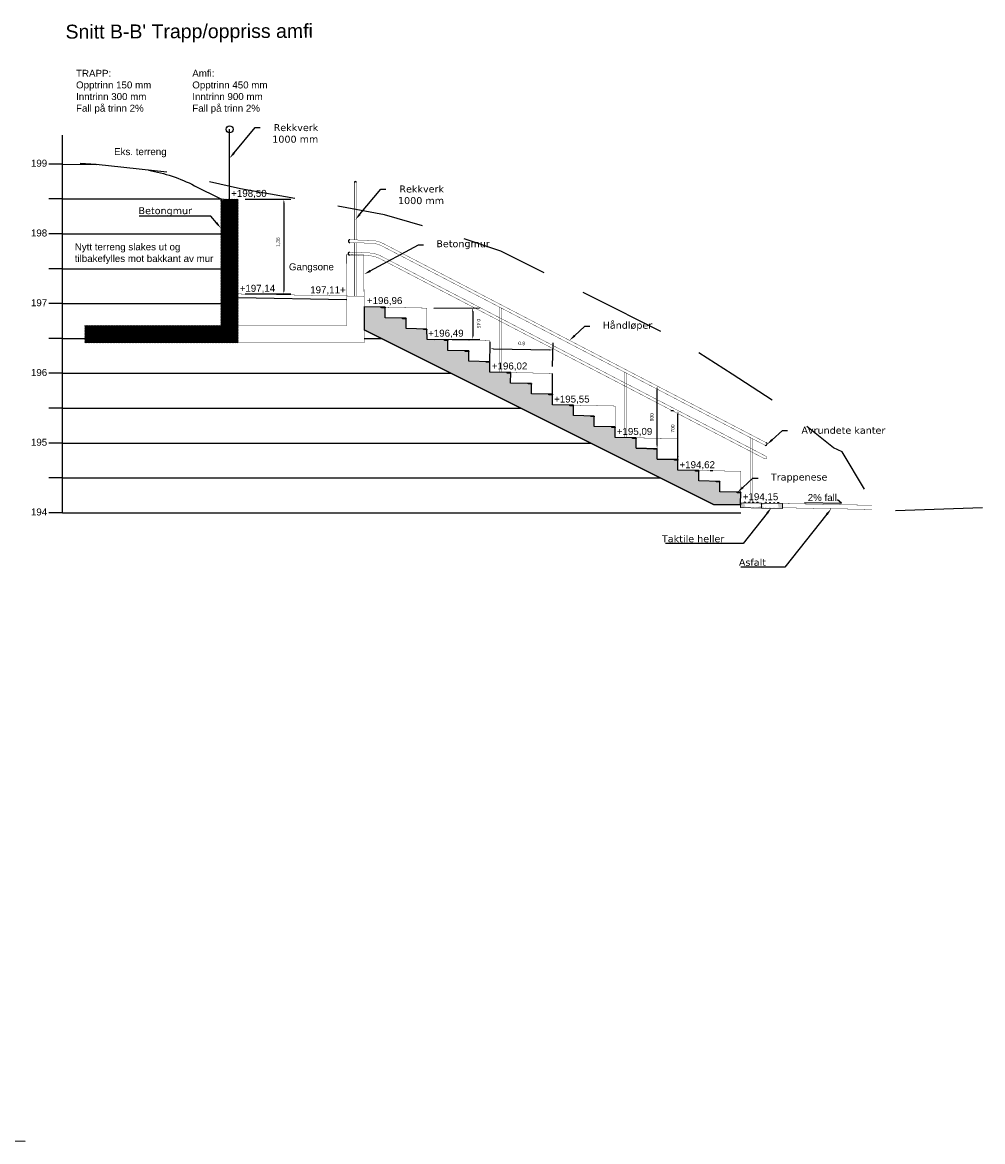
# Model space of a CAD drawing. Header units: metres. Extents: x 0.9 to 28.1, y 0.9 to 17.2.
# Tile 3 of 3: x 14.4 to 28.1, y 1.2 to 17.2. Entities that reach past the tile are written whole.
import ezdxf
from ezdxf import colors
from ezdxf.entities.mleader import LeaderData, LeaderLine
from ezdxf.math import Vec2, Vec3

# ---------------------------------------------------------------- set-up
doc = ezdxf.new("R2010")
doc.units = ezdxf.units.M
doc.header["$PDSIZE"] = 1
doc.linetypes.add('DASHED2', pattern=[0.375, 0.25, -0.125])
doc.linetypes.add('Hidden', pattern=[0.002, 0.001, -0.001])
for name, color, linetype, lineweight in [('25--H_B_FLOORS', 190, 'Hidden', 18), ('_LA KON-Trapp', 7, 'Continuous', 9), ('A-L_snitt_grå', 8, 'Continuous', 9), ('LA TEK', 7, 'Continuous', 9)]:
    doc.layers.add(name, color=color, linetype=linetype, lineweight=lineweight)
for name, color, linetype in [('A-L-rekkverk', 2, 'FENCELINE1'), ('A-L_mur_hatch', 252, 'Continuous'), ('A-L_snitt', 4, 'Continuous'), ('A-L_tekst høyder', 4, 'Continuous'), ('LA_hatch', 253, 'Continuous')]:
    doc.layers.add(name, color=color, linetype=linetype)
doc.styles.add('Arealtekst', font='arial.ttf')
doc.styles.add('Verdana', font='verdana.ttf')
doc.linetypes.add('FENCELINE1', pattern='A,6.35,-2.54,[133,ltypeshp.shx,S=2.54,R=0,X=-2.54,Y=0],-2.54,25.4', length=36.83)
doc.dimstyles.new('ISO-25', dxfattribs={"dimtxt": 2.5, "dimasz": 2.5, "dimexe": 1.25, "dimexo": 0.625, "dimtad": 1, "dimtxsty": 'Standard', "dimcen": 2.5, "dimadec": 0, "dimazin": 0, "dimtfac": 1, "dimtmove": 0, "dimatfit": 3, "dimfxl": 1, "dimarcsym": 0})

# ---------------------------------------------------------------- blocks, each defined once
blk = doc.blocks.new('*D29')
at = {"layer": 'A-L_snitt', "color": 0, "lineweight": -2, "transparency": 16777216}
for p, q in [((17.558, 14.707), (18.211, 14.707)), ((18.111, 14.657), (18.111, 13.4)), ((17.558, 13.35), (18.211, 13.35))]:
    blk.add_line(p, q, dxfattribs=at)
at = {"layer": 'A-L_snitt', "color": 0, "transparency": 16777216}
for points in [[(18.103, 14.657), (18.12, 14.657), (18.111, 14.707)], [(18.103, 13.4), (18.12, 13.4), (18.111, 13.35)]]:
    blk.add_solid(points, dxfattribs=at)
at = {"layer": 'Defpoints', "color": 0, "transparency": 16777216}
for p in [(17.458, 14.707), (17.458, 13.35), (18.111, 13.35)]:
    blk.add_point(p, dxfattribs=at)
at = {"layer": 'A-L_snitt', "color": 0, "transparency": 16777216, "insert": (18.031, 14.093), "char_height": 0.05, "attachment_point": 5, "rotation": 90, "style": 'Arealtekst'}
blk.add_mtext('1,36', dxfattribs=at)
blk = doc.blocks.new('*D30')
at = {"layer": 'A-L_snitt', "color": 0, "lineweight": -2, "transparency": 16777216}
for p, q in [((20.263, 13.148), (20.919, 13.15)), ((20.819, 13.1), (20.82, 12.75)), ((20.265, 12.698), (20.92, 12.7))]:
    blk.add_line(p, q, dxfattribs=at)
at = {"layer": 'A-L_snitt', "color": 0, "transparency": 16777216}
for points in [[(20.827, 13.1), (20.81, 13.1), (20.819, 13.15)], [(20.829, 12.75), (20.812, 12.75), (20.82, 12.7)]]:
    blk.add_solid(points, dxfattribs=at)
at = {"layer": 'Defpoints', "color": 0, "transparency": 16777216}
for p in [(20.163, 13.147), (20.165, 12.697), (20.82, 12.7)]:
    blk.add_point(p, dxfattribs=at)
at = {"layer": 'A-L_snitt', "color": 0, "transparency": 16777216, "insert": (20.9, 12.925), "char_height": 0.05, "attachment_point": 5, "rotation": 270.2292, "style": 'Arealtekst'}
blk.add_mtext('0,45', dxfattribs=at)
blk = doc.blocks.new('*D31')
at = {"layer": 'A-L_snitt', "color": 0, "lineweight": -2, "transparency": 16777216}
for p, q in [((21.065, 12.329), (21.071, 12.665)), ((21.119, 12.564), (21.919, 12.548)), ((21.964, 12.311), (21.971, 12.647))]:
    blk.add_line(p, q, dxfattribs=at)
at = {"layer": 'A-L_snitt', "color": 0, "transparency": 16777216}
for points in [[(21.12, 12.572), (21.119, 12.556), (21.069, 12.565)], [(21.919, 12.556), (21.918, 12.54), (21.969, 12.547)]]:
    blk.add_solid(points, dxfattribs=at)
at = {"layer": 'Defpoints', "color": 0, "transparency": 16777216}
for p in [(21.969, 12.547), (21.063, 12.229), (21.962, 12.211)]:
    blk.add_point(p, dxfattribs=at)
at = {"layer": 'A-L_snitt', "color": 0, "transparency": 16777216, "insert": (21.521, 12.636), "char_height": 0.05, "attachment_point": 5, "rotation": 358.8543, "style": 'Arealtekst'}
blk.add_mtext('0,9', dxfattribs=at)
blk = doc.blocks.new('*D32')
at = {"layer": 'A-L_snitt', "color": 0, "lineweight": -2, "transparency": 16777216}
for p, q in [((23.699, 11.676), (23.663, 11.676)), ((23.763, 11.025), (23.763, 11.626))]:
    blk.add_line(p, q, dxfattribs=at)
at = {"layer": 'A-L_snitt', "color": 0, "transparency": 16777216}
for points in [[(23.755, 11.626), (23.772, 11.626), (23.763, 11.676)], [(23.755, 11.025), (23.772, 11.025), (23.763, 10.975)]]:
    blk.add_solid(points, dxfattribs=at)
at = {"layer": 'Defpoints', "color": 0, "transparency": 16777216}
for p in [(23.763, 11.676), (23.799, 11.676), (23.763, 10.975)]:
    blk.add_point(p, dxfattribs=at)
at = {"layer": 'A-L_snitt', "color": 0, "transparency": 16777216, "insert": (23.688, 11.42), "char_height": 0.05, "attachment_point": 5, "rotation": 90, "style": 'Arealtekst'}
blk.add_mtext('700', dxfattribs=at)
blk = doc.blocks.new('*D33')
at = {"layer": 'A-L_snitt', "color": 0, "lineweight": -2, "transparency": 16777216}
blk.add_line((23.463, 11.181), (23.463, 11.982), dxfattribs=at)
at = {"layer": 'A-L_snitt', "color": 0, "transparency": 16777216}
for points in [[(23.455, 11.982), (23.472, 11.982), (23.463, 12.032)], [(23.455, 11.181), (23.472, 11.181), (23.463, 11.131)]]:
    blk.add_solid(points, dxfattribs=at)
at = {"layer": 'Defpoints', "color": 0, "transparency": 16777216}
for p in [(23.463, 12.032), (23.463, 12.032), (23.463, 11.131)]:
    blk.add_point(p, dxfattribs=at)
at = {"layer": 'A-L_snitt', "color": 0, "transparency": 16777216, "insert": (23.388, 11.582), "char_height": 0.05, "attachment_point": 5, "rotation": 90, "style": 'Arealtekst'}
blk.add_mtext('900', dxfattribs=at)

msp = doc.modelspace()

# ---------------------------------------------------------------- hatches: boundary and pattern name
at = {"layer": 'A-L_mur_hatch', "linetype": 'Continuous'}
h = msp.add_hatch(dxfattribs=at)
h.set_pattern_fill('ANSI31', color=256, scale=0.005)
h.set_pattern_definition([(45, (16.358047, 13.679897), (-0.01122532, 0.01122532), [])])
h.paths.add_polyline_path([(17.458, 12.647), (17.458, 14.707), (17.208, 14.712), (17.208, 12.897), (15.258, 12.897), (15.258, 12.647)])
at = {"layer": 'A-L_snitt', "linetype": 'Continuous'}
h = msp.add_hatch(dxfattribs=at)
h.set_pattern_fill('AR-CONC', color=256, scale=0.001)
h.set_pattern_definition([(50, (21.91806, 11.69299), (0.182185, -0.015939), [0.01905, -0.20955]), (355, (21.91806, 11.693), (-0.035243, 0.191057), [0.01524, -0.167641]), (100.4514, (21.93324, 11.69166), (0.146941, 0.175118), [0.01619, -0.17809]), (46.184, (21.91806, 11.7438), (0.271079, -0.042042), [0.028575, -0.314325]), (96.636, (21.94065, 11.7403), (0.237404, 0.247426), [0.024285, -0.267136]), (351.184, (21.91806, 11.7438), (0.237404, 0.247426), [0.02286, -0.25146]), (21, (21.94346, 11.73109), (0.1516144, -0.102265), [0.01905, -0.20955]), (326, (21.94346, 11.7311), (0.061802, 0.184188), [0.01524, -0.16764]), (71.4514, (21.95609, 11.72257), (0.213416, 0.081923), [0.01619, -0.17809]), (37.5, (21.918056, 11.69299), (0.0030886, 0.084555), [0, -0.165608, 0, -0.17018, 0, -0.168275]), (7.5, (21.91806, 11.69299), (0.0668197, 0.1001806), [0, -0.097028, 0, -0.161798, 0, -0.064135]), (327.5, (21.861414, 11.69299), (0.1355906, -0.0057287), [0, -0.0635, 0, -0.19812, 0, -0.26289]), (317.5, (21.83601, 11.69299), (0.148129, 0.0254265), [0, -0.08255, 0, -0.131572, 0, -0.18669])])
h.paths.add_polyline_path([(19.263, 13.165), (19.261, 12.835), (24.273, 10.329), (24.662, 10.329), (24.663, 10.507), (24.363, 10.513), (24.363, 10.663), (24.063, 10.669), (24.063, 10.819), (23.763, 10.825), (23.763, 10.975), (23.463, 10.981), (23.463, 11.131), (23.163, 11.137), (23.163, 11.287), (22.863, 11.293), (22.863, 11.443), (22.563, 11.449), (22.563, 11.599), (22.264, 11.605), (22.263, 11.755), (21.964, 11.761), (21.963, 11.911), (21.664, 11.917), (21.663, 12.067), (21.363, 12.073), (21.364, 12.223), (21.063, 12.229), (21.063, 12.379), (20.763, 12.385), (20.763, 12.535), (20.464, 12.541), (20.463, 12.691), (20.165, 12.697), (20.163, 12.847), (19.863, 12.853), (19.863, 13.003), (19.563, 13.009), (19.563, 13.159)])
at = {"layer": 'A-L_snitt_grå', "linetype": 'Continuous'}
h = msp.add_hatch(color=256, dxfattribs=at)
h.dxf.hatch_style = 1
h.paths.add_polyline_path([(19.513, 13.161), (19.563, 13.16), (19.563, 13.15), (19.513, 13.151)])
h = msp.add_hatch(color=256, dxfattribs=at)
h.dxf.hatch_style = 1
h.paths.add_polyline_path([(19.813, 13.005), (19.863, 13.003), (19.862, 12.994), (19.813, 12.995)])
h = msp.add_hatch(color=256, dxfattribs=at)
h.dxf.hatch_style = 1
h.paths.add_polyline_path([(20.113, 12.849), (20.163, 12.847), (20.162, 12.838), (20.113, 12.839)])
h = msp.add_hatch(color=256, dxfattribs=at)
h.dxf.hatch_style = 1
h.paths.add_polyline_path([(20.413, 12.693), (20.463, 12.691), (20.462, 12.682), (20.413, 12.683)])
h = msp.add_hatch(color=256, dxfattribs=at)
h.dxf.hatch_style = 1
h.paths.add_polyline_path([(20.713, 12.537), (20.763, 12.535), (20.762, 12.526), (20.713, 12.527)])
h = msp.add_hatch(color=256, dxfattribs=at)
h.dxf.hatch_style = 1
h.paths.add_polyline_path([(21.013, 12.381), (21.063, 12.379), (21.062, 12.37), (21.013, 12.371)])
h = msp.add_hatch(color=256, dxfattribs=at)
h.dxf.hatch_style = 1
h.paths.add_polyline_path([(21.313, 12.225), (21.363, 12.223), (21.362, 12.214), (21.313, 12.215)])
h = msp.add_hatch(color=256, dxfattribs=at)
h.dxf.hatch_style = 1
h.paths.add_polyline_path([(21.613, 12.069), (21.663, 12.067), (21.662, 12.058), (21.613, 12.059)])
h = msp.add_hatch(color=256, dxfattribs=at)
h.dxf.hatch_style = 1
h.paths.add_polyline_path([(21.912, 11.913), (21.962, 11.911), (21.962, 11.902), (21.912, 11.903)])
h = msp.add_hatch(color=256, dxfattribs=at)
h.dxf.hatch_style = 1
h.paths.add_polyline_path([(22.213, 11.757), (22.263, 11.755), (22.262, 11.746), (22.213, 11.747)])
h = msp.add_hatch(color=256, dxfattribs=at)
h.dxf.hatch_style = 1
h.paths.add_polyline_path([(22.513, 11.601), (22.563, 11.599), (22.562, 11.59), (22.513, 11.591)])
h = msp.add_hatch(color=256, dxfattribs=at)
h.dxf.hatch_style = 1
h.paths.add_polyline_path([(22.813, 11.445), (22.863, 11.443), (22.862, 11.434), (22.813, 11.435)])
h = msp.add_hatch(color=256, dxfattribs=at)
h.dxf.hatch_style = 1
h.paths.add_polyline_path([(23.113, 11.289), (23.163, 11.287), (23.162, 11.278), (23.113, 11.279)])
h = msp.add_hatch(color=256, dxfattribs=at)
h.dxf.hatch_style = 1
h.paths.add_polyline_path([(23.413, 11.133), (23.463, 11.131), (23.462, 11.122), (23.413, 11.123)])
h = msp.add_hatch(color=256, dxfattribs=at)
h.dxf.hatch_style = 1
h.paths.add_polyline_path([(23.713, 10.977), (23.763, 10.975), (23.762, 10.966), (23.713, 10.967)])
h = msp.add_hatch(color=256, dxfattribs=at)
h.dxf.hatch_style = 1
h.paths.add_polyline_path([(24.013, 10.821), (24.063, 10.819), (24.062, 10.81), (24.013, 10.811)])
h = msp.add_hatch(color=256, dxfattribs=at)
h.dxf.hatch_style = 1
h.paths.add_polyline_path([(24.313, 10.665), (24.363, 10.663), (24.362, 10.654), (24.313, 10.655)])
h = msp.add_hatch(color=256, dxfattribs=at)
h.dxf.hatch_style = 1
h.paths.add_polyline_path([(24.613, 10.509), (24.663, 10.507), (24.662, 10.498), (24.613, 10.499)])
at = {"layer": 'LA_hatch'}
h = msp.add_hatch(color=256, dxfattribs=at)
h.paths.add_polyline_path([(25.261, 10.275), (24.961, 10.281), (24.963, 10.351), (25.263, 10.345)])
h.paths.add_polyline_path([(24.961, 10.281), (24.662, 10.287), (24.663, 10.357), (24.963, 10.351)])
edge = h.paths.add_edge_path()
edge.add_arc((25.023, 10.35), 0.0129, -1.1462, 178.8538)
edge.add_arc((25.083, 10.349), 0.0129, -1.1462, 178.8538)
edge.add_arc((25.143, 10.348), 0.0129, -1.1462, 178.8538)
edge.add_arc((25.203, 10.347), 0.0129, -1.1462, 178.8538)
edge.add_arc((25.2, 10.277), 0.0129, -1.1462, 178.8538)
edge.add_arc((25.141, 10.278), 0.0129, -1.1462, 178.8538)
edge.add_arc((25.081, 10.279), 0.0129, -1.1462, 178.8538)
edge.add_arc((25.021, 10.28), 0.0129, -1.1462, 178.8538)
edge.add_arc((24.903, 10.353), 0.0129, -1.1462, 178.8538)
edge.add_arc((24.843, 10.354), 0.0129, -1.1462, 178.8538)
edge.add_arc((24.783, 10.355), 0.0129, -1.1462, 178.8538)
edge.add_arc((24.723, 10.356), 0.0129, -1.1462, 178.8538)
edge.add_arc((24.722, 10.286), 0.0129, -1.1462, 178.8538)
edge.add_arc((24.782, 10.285), 0.0129, -1.1462, 178.8538)
edge.add_arc((24.841, 10.284), 0.0129, -1.1462, 178.8538)
edge.add_arc((24.9, 10.283), 0.0129, -1.1462, 178.8538)
h = msp.add_hatch(color=256, dxfattribs=at)
h.paths.add_polyline_path([(25.156, 10.348, 1), (25.13, 10.348)])
h.paths.add_polyline_path([(25.096, 10.349, 1), (25.07, 10.349)])
h.paths.add_polyline_path([(25.036, 10.35, 1), (25.01, 10.35)])
h.paths.add_polyline_path([(24.89, 10.353), (24.916, 10.352, 1)])
h.paths.add_polyline_path([(24.83, 10.354), (24.856, 10.354, 1)])
h.paths.add_polyline_path([(24.77, 10.355), (24.796, 10.355, 1)])
h.paths.add_polyline_path([(24.71, 10.356), (24.736, 10.356, 1)])
msp.add_hatch(color=256, dxfattribs=at).paths.add_polyline_path([(25.216, 10.346, 1), (25.19, 10.347)])

# ---------------------------------------------------------------- linework, layer by layer
at = {"linetype": 'Continuous'}
for points in [[(23.163, 11.137), (23.463, 11.131)], [(23.463, 10.981), (23.763, 10.975)]]:
    msp.add_lwpolyline(points, dxfattribs=at)
at = {"layer": '25--H_B_FLOORS'}
for p, q in [((19.258, 13.315), (19.257, 13.315)), ((19.275, 13.166), (19.26, 13.166)), ((17.458, 12.897), (17.458, 12.897)), ((17.458, 12.857), (17.458, 12.857)), ((19.261, 12.857), (19.261, 12.857)), ((24.663, 10.507), (24.663, 10.507))]:
    msp.add_line(p, q, dxfattribs=at)
msp.add_open_spline([(19.012, 13.915), (19.012, 13.915), (19.012, 13.915), (19.012, 13.915)], degree=3, dxfattribs=at)
at = {"layer": '_LA KON-Trapp'}
for points in [[(24.961, 10.281), (24.662, 10.287), (24.663, 10.357), (24.963, 10.351)], [(25.261, 10.275), (24.961, 10.281), (24.963, 10.351), (25.263, 10.345)]]:
    msp.add_lwpolyline(points, close=True, dxfattribs=at)
for points in [[(24.736, 10.356, 1), (24.71, 10.356)], [(24.796, 10.355, 1), (24.77, 10.355)], [(24.856, 10.354, 1), (24.83, 10.354)], [(24.916, 10.352, 1), (24.89, 10.353)], [(25.036, 10.35, 1), (25.01, 10.35)], [(25.096, 10.349, 1), (25.07, 10.349)], [(25.156, 10.348, 1), (25.13, 10.348)], [(25.216, 10.346, 1), (25.19, 10.347)]]:
    msp.add_lwpolyline(points, format="xyb", dxfattribs=at)
at = {"layer": 'A-L-rekkverk', "linetype": 'Continuous'}
msp.add_lwpolyline([(17.333, 14.71), (17.333, 15.71)], dxfattribs=at)
msp.add_circle((17.333, 15.71), 0.05, dxfattribs=at)
at = {"layer": 'A-L_snitt', "linetype": 'Continuous'}
msp.add_line((21.962, 11.762), (21.962, 12.211), dxfattribs=at)
for points in [[(14.939, 10.212), (14.939, 15.624)], [(14.939, 15.212), (14.739, 15.212)], [(14.939, 15.212), (15.42, 15.207)], [(14.939, 14.712), (14.739, 14.712)], [(14.939, 14.712), (17.208, 14.712)], [(14.939, 14.212), (14.739, 14.212)], [(14.939, 14.212), (17.208, 14.212)], [(14.939, 13.712), (14.739, 13.712)], [(14.939, 13.712), (17.208, 13.712)], [(14.939, 13.212), (14.739, 13.212)], [(14.939, 13.212), (17.208, 13.212)], [(17.457, 13.3), (19.011, 13.27)], [(19.543, 13.16), (19.493, 13.161)], [(14.939, 12.712), (14.739, 12.712)], [(14.939, 12.712), (15.258, 12.712)], [(24.273, 10.329), (19.261, 12.835)], [(19.261, 12.712), (19.507, 12.712)], [(14.939, 12.212), (14.739, 12.212)], [(14.939, 12.212), (20.507, 12.212)], [(14.939, 11.712), (14.739, 11.712)], [(14.939, 11.712), (21.507, 11.712)], [(23.763, 10.825), (23.763, 11.275)], [(14.939, 11.212), (14.739, 11.212)], [(14.939, 11.212), (22.507, 11.212)], [(24.263, 10.815), (24.223, 10.815)], [(14.939, 10.712), (14.739, 10.712)], [(14.939, 10.712), (23.507, 10.712)], [(25.577, 10.36), (26.107, 10.351), (26.051, 10.399)], [(14.939, 10.212), (14.739, 10.212)], [(14.939, 10.212), (24.663, 10.212)]]:
    msp.add_lwpolyline(points, dxfattribs=at)
at = {"layer": 'A-L_snitt', "color": 10, "linetype": 'DASHED2', "ltscale": 5, "flags": 128}
for points in [[(28.132, 10.283), (26.633, 10.231), (26.119, 11.086), (25.992, 11.145), (25.214, 11.763), (24.541, 12.198), (23.868, 12.634), (22.547, 13.299), (21.225, 13.964), (20.499, 14.207), (19.556, 14.486), (17.488, 14.859), (16.453, 15.092), (15.42, 15.207), (14.939, 15.23)], [(1.471, 6.837), (3.836, 6.199), (6.117, 5.164), (7.35, 4.611), (9.559, 3.613), (12.23, 2.199), (12.871, 1.535), (13.067, 1.224), (14.822, 1.197)]]:
    msp.add_lwpolyline(points, dxfattribs=at)
at = {"layer": 'A-L_snitt', "linetype": 'Continuous'}
msp.add_lwpolyline([(16.17, 15.124, -0.076269), (16.831, 14.902), (17.208, 14.712)], format="xyb", dxfattribs=at)
at = {"layer": 'A-L_snitt', "linetype": 'Continuous', "const_width": 0.005}
for points in [[(19.122, 14.948, -0.97589), (19.152, 14.948)], [(19.058, 14.127, 1.063067), (19.058, 14.087)], [(19.058, 14.127), (19.367, 14.117, -0.112053), (19.538, 14.072), (25.032, 11.216)], [(19.057, 14.087), (19.366, 14.077, -0.112053), (19.52, 14.037), (25.011, 11.181)], [(19.052, 13.948, 1.063067), (19.052, 13.908)], [(19.052, 13.908), (19.322, 13.899, -0.112053), (19.493, 13.854), (25.009, 10.986)], [(19.053, 13.948), (19.333, 13.938, -0.112053), (19.504, 13.893), (25.028, 11.021)], [(25.032, 11.216, -0.944572), (25.011, 11.181)], [(25.028, 11.021, -0.944572), (25.007, 10.987)]]:
    msp.add_lwpolyline(points, format="xyb", dxfattribs=at)
for points in [[(19.122, 14.948), (19.122, 14.125)], [(19.152, 14.948), (19.152, 14.124)], [(19.122, 14.085), (19.122, 13.321)], [(19.152, 14.084), (19.152, 13.321)], [(17.458, 13.35), (19.26, 13.316)], [(20.163, 12.697), (20.163, 12.847), (19.863, 12.853), (19.863, 13.003), (19.563, 13.009), (19.563, 13.159), (19.263, 13.165)], [(21.198, 13.164), (21.198, 12.226)], [(21.228, 13.149), (21.228, 12.226)], [(21.063, 12.229), (21.063, 12.379), (20.763, 12.385), (20.763, 12.535), (20.463, 12.541), (20.463, 12.691), (20.163, 12.697)], [(21.963, 11.761), (21.963, 11.911), (21.663, 11.917), (21.663, 12.067), (21.363, 12.073), (21.363, 12.223), (21.063, 12.229)], [(22.998, 12.228), (22.998, 11.29)], [(23.028, 12.213), (23.028, 11.29)], [(22.863, 11.293), (22.863, 11.443), (22.563, 11.449), (22.563, 11.599), (22.263, 11.605), (22.263, 11.755), (21.963, 11.761)], [(23.763, 10.825), (23.763, 10.975), (23.463, 10.981), (23.463, 11.131), (23.163, 11.137), (23.163, 11.287), (22.863, 11.293)], [(24.798, 11.292), (24.798, 10.354)], [(24.828, 11.277), (24.828, 10.354)], [(24.663, 10.357), (24.663, 10.507), (24.363, 10.513), (24.363, 10.663), (24.063, 10.669), (24.063, 10.819), (23.763, 10.825)], [(26.544, 10.26), (25.262, 10.285)], [(26.545, 10.32), (25.263, 10.345)]]:
    msp.add_lwpolyline(points, dxfattribs=at)
msp.add_lwpolyline([(17.458, 12.647), (17.458, 12.647), (17.458, 14.707), (17.208, 14.712), (17.208, 12.897), (15.258, 12.897), (15.258, 12.647)], close=True, dxfattribs=at)
at = {"layer": 'A-L_snitt', "linetype": 'DASHED2', "ltscale": 10, "const_width": 0.005}
msp.add_lwpolyline([(19.263, 13.057), (19.263, 13.057), (19.257, 13.911), (19.012, 13.914), (19.013, 12.897), (17.458, 12.897), (17.458, 12.647), (19.263, 12.647)], close=True, dxfattribs=at)
for points in [[(20.163, 12.697), (20.163, 13.147), (19.263, 13.165)], [(21.063, 12.229), (21.063, 12.679), (20.163, 12.697)], [(21.963, 11.761), (21.963, 12.211), (21.063, 12.229)], [(22.863, 11.293), (22.863, 11.743), (21.963, 11.761)], [(23.763, 10.825), (23.763, 11.275), (22.863, 11.293)], [(24.663, 10.357), (24.663, 10.807), (23.763, 10.825)]]:
    msp.add_lwpolyline(points, dxfattribs=at)
at = {"layer": 'A-L_snitt', "linetype": 'Continuous'}
for points in [[(19.263, 13.165), (19.261, 12.835), (24.273, 10.329), (24.662, 10.329), (24.663, 10.507), (24.363, 10.513), (24.363, 10.663), (24.063, 10.669), (24.063, 10.819), (23.763, 10.825), (23.763, 10.975), (23.463, 10.981), (23.463, 11.131), (23.163, 11.137), (23.163, 11.287), (22.863, 11.293), (22.863, 11.443), (22.563, 11.449), (22.563, 11.599), (22.264, 11.605), (22.263, 11.755), (21.964, 11.761), (21.963, 11.911), (21.664, 11.917), (21.663, 12.067), (21.363, 12.073), (21.364, 12.223), (21.063, 12.229), (21.063, 12.379), (20.763, 12.385), (20.763, 12.535), (20.464, 12.541), (20.463, 12.691), (20.165, 12.697), (20.163, 12.847), (19.863, 12.853), (19.863, 13.003), (19.563, 13.009), (19.563, 13.159)], [(19.513, 13.161), (19.563, 13.16), (19.563, 13.15), (19.513, 13.151)], [(19.813, 13.005), (19.863, 13.003), (19.862, 12.994), (19.813, 12.995)], [(20.113, 12.849), (20.163, 12.847), (20.162, 12.838), (20.113, 12.839)], [(20.413, 12.693), (20.463, 12.691), (20.462, 12.682), (20.413, 12.683)], [(20.713, 12.537), (20.763, 12.535), (20.762, 12.526), (20.713, 12.527)], [(21.013, 12.381), (21.063, 12.379), (21.062, 12.37), (21.013, 12.371)], [(21.313, 12.225), (21.363, 12.223), (21.362, 12.214), (21.313, 12.215)], [(21.613, 12.069), (21.663, 12.067), (21.662, 12.058), (21.613, 12.059)], [(21.912, 11.913), (21.962, 11.911), (21.962, 11.902), (21.912, 11.903)], [(22.213, 11.757), (22.263, 11.755), (22.262, 11.746), (22.213, 11.747)], [(22.513, 11.601), (22.563, 11.599), (22.562, 11.59), (22.513, 11.591)], [(22.813, 11.445), (22.863, 11.443), (22.862, 11.434), (22.813, 11.435)], [(23.113, 11.289), (23.163, 11.287), (23.162, 11.278), (23.113, 11.279)], [(23.413, 11.133), (23.463, 11.131), (23.462, 11.122), (23.413, 11.123)], [(23.713, 10.977), (23.763, 10.975), (23.762, 10.966), (23.713, 10.967)], [(24.013, 10.821), (24.063, 10.819), (24.062, 10.81), (24.013, 10.811)], [(24.313, 10.665), (24.363, 10.663), (24.362, 10.654), (24.313, 10.655)], [(24.613, 10.509), (24.663, 10.507), (24.662, 10.498), (24.613, 10.499)]]:
    msp.add_lwpolyline(points, close=True, dxfattribs=at)
for centre, radius, start, end in [((19.137, 14.948), 0.015, 2.1675, 178.59), ((19.057, 14.107), 0.02, 86.6108, 273.6147), ((19.052, 13.927), 0.0201, 86.6119, 273.6164), ((25.021, 11.199), 0.02, 242.2997, 68.9739)]:
    msp.add_arc(centre, radius, start, end, dxfattribs=at)

# ---------------------------------------------------------------- texts
at = {"layer": 'A-L_tekst høyder', "linetype": 'Continuous', "insert": (14.98, 17.21), "char_height": 0.2, "attachment_point": 1, "rotation": 0.1979, "style": 'Arealtekst'}
msp.add_mtext_dynamic_manual_height_columns("Snitt B-B' Trapp/oppriss amfi", width=4.74112, gutter_width=722.901, heights=[0], dxfattribs=at)
at = {"layer": 'A-L_tekst høyder', "linetype": 'Continuous', "char_height": 0.1, "attachment_point": 1, "style": 'Arealtekst'}
for s, width, insert in [('TRAPP:\\POpptrinn 150 mm\\PInntrinn 300 mm\\PFall på trinn 2%', 1.68221, (15.131, 16.563)), ('Amfi: \\POpptrinn 450 mm\\PInntrinn 900 mm\\PFall på trinn 2%', 1.68221, (16.798, 16.563)), ('Eks. terreng', 1.68221, (15.677, 15.44)), ('199', 1.68221, (14.484, 15.274)), ('+198,50', 1.68221, (17.356, 14.842)), ('198', 1.68221, (14.484, 14.274)), ('Nytt terreng slakes ut og tilbakefylles mot bakkant av mur', 2.02537, (15.113, 14.075)), ('Gangsone', 1.68221, (18.184, 13.789)), ('+197,14', 1.68221, (17.478, 13.481)), ('197,11+', 1.68221, (18.489, 13.459)), ('197', 1.68221, (14.484, 13.274)), ('+196,96', 1.68221, (19.302, 13.305)), ('+196,49', 1.68221, (20.18, 12.837)), ('+196,02', 1.68221, (21.094, 12.367)), ('196', 1.68221, (14.484, 12.274)), ('+195,55', 1.68221, (21.987, 11.893)), ('+195,09', 1.68221, (22.886, 11.429)), ('195', 1.68221, (14.484, 11.274)), ('+194,62', 1.68221, (23.785, 10.952)), ('+194,15', 1.68221, (24.693, 10.493)), ('2% fall', 1.68221, (25.624, 10.481)), ('194', 1.68221, (14.484, 10.274))]:
    msp.add_mtext_dynamic_manual_height_columns(s, width=width, gutter_width=722.901, heights=[0], dxfattribs=dict(at, insert=insert))

# ---------------------------------------------------------------- dimensions: what is measured, and where the dimension line sits
at = {"layer": 'A-L_snitt'}
for base, p1, p2, angle, picture, middle in [((18.111, 13.35), (17.458, 14.707), (17.458, 13.35), 270, '*D29', (18.111, 14.093)), ((20.82, 12.7), (20.163, 13.147), (20.165, 12.697), 270.2292, '*D30', (20.82, 12.925)), ((21.969, 12.547), (21.063, 12.229), (21.962, 12.211), 358.8543, '*D31', (21.519, 12.556))]:
    dim = msp.add_linear_dim(base=base, p1=p1, p2=p2, angle=angle, dimstyle='ISO-25', override={"dimscale": 0.5, "dimtxt": 0.1, "dimasz": 0.1, "dimexe": 0.2, "dimexo": 0.2, "dimgap": 0.1, "dimtxsty": 'Arealtekst', "dimcen": 0.5}, dxfattribs=at)
    dim.commit()
    dim.dimension.update_dxf_attribs({"geometry": picture, "text_midpoint": middle, "dimtype": 161})
dim = msp.add_linear_dim(base=(23.463, 12.032), p1=(23.463, 11.131), p2=(23.463, 12.032), angle=90, text='900', dimstyle='ISO-25', override={"dimscale": 0.5, "dimtxt": 0.1, "dimasz": 0.1, "dimexe": 0.2, "dimexo": 0.2, "dimgap": 0.1, "dimtxsty": 'Arealtekst', "dimcen": 0.5}, dxfattribs=at)
dim.commit()
dim.dimension.update_dxf_attribs({"geometry": '*D33', "text_midpoint": (23.388, 11.582)})
dim = msp.add_linear_dim(base=(23.763, 11.676), p1=(23.763, 10.975), p2=(23.799, 11.676), angle=90, text='700', dimstyle='ISO-25', override={"dimscale": 0.5, "dimtxt": 0.1, "dimasz": 0.1, "dimexe": 0.2, "dimexo": 0.2, "dimgap": 0.1, "dimtxsty": 'Arealtekst', "dimcen": 0.5}, dxfattribs=at)
dim.commit()
dim.dimension.update_dxf_attribs({"geometry": '*D32', "text_midpoint": (23.763, 11.42), "dimtype": 160})

# ---------------------------------------------------------------- leaders
at = {"layer": 'A-L_tekst høyder', "linetype": 'Continuous'}
ml = msp.add_multileader_mtext('Standard', dxfattribs=at)
ml.set_content('Rekkverk\\P1000 mm', color=256, style='Verdana')
ml.set_leader_properties()
ml.build(insert=Vec2(0, 0))
ml.multileader.update_dxf_attribs({"text_right_attachment_type": 6, "dogleg_length": 0.36, "arrow_head_size": 0.1, "scale": 0.2})
ctx = ml.context
ctx.base_point, ctx.scale, ctx.char_height, ctx.arrow_head_size, ctx.landing_gap_size, ctx.plane_origin = Vec3(19.573, 14.854), 0.2, 0.1, 0.1, 0.2, Vec3(9.172, 5.648)
ctx.right_attachment, ctx.text_align_type = 6, 2
notes = []
notes.append((ctx, [(0, (1, 1, 0), (19.501, 14.854), (1, 0), 0.072, [(0, [(19.137, 14.415)], 0, [])])]))
ctx.mtext.insert, ctx.mtext.alignment, ctx.mtext.flow_direction = Vec3(20.408, 14.905), 3, 5
ml = msp.add_multileader_mtext('Standard', dxfattribs=at)
ml.set_content('Betongmur ', color=256, style='Verdana')
ml.set_leader_properties()
ml.build(insert=Vec2(0, 0))
ml.multileader.update_dxf_attribs({"text_right_attachment_type": 6, "dogleg_length": 0.36, "arrow_head_size": 0.1, "scale": 0.2})
ctx = ml.context
ctx.base_point, ctx.scale, ctx.char_height, ctx.arrow_head_size, ctx.landing_gap_size, ctx.plane_origin = Vec3(15.841, 14.53), 0.2, 0.1, 0.1, 0.2, Vec3(7.243, 5.526)
ctx.right_attachment, ctx.text_align_type = 6, 2
notes.append((ctx, [(1, (1, 1, 0), (17.066, 14.466), (-1, 0), 0.072, [(0, [(17.208, 14.292)], 0, [])])]))
ctx.mtext.insert, ctx.mtext.alignment, ctx.mtext.flow_direction = Vec3(16.794, 14.594), 3, 5
ml = msp.add_multileader_mtext('Standard', dxfattribs=at)
ml.set_content('Betongmur ', color=256, style='Verdana')
ml.set_leader_properties()
ml.build(insert=Vec2(0, 0))
ml.multileader.update_dxf_attribs({"text_right_attachment_type": 6, "dogleg_length": 0.36, "arrow_head_size": 0.1, "scale": 0.2})
ctx = ml.context
ctx.base_point, ctx.scale, ctx.char_height, ctx.arrow_head_size, ctx.landing_gap_size, ctx.plane_origin = Vec3(20.112, 14.056), 0.2, 0.1, 0.1, 0.2, Vec3(9.298, 4.866)
ctx.right_attachment, ctx.text_align_type = 6, 2
notes.append((ctx, [(0, (1, 1, 0), (20.04, 14.056), (1, 0), 0.072, [(0, [(19.263, 13.632)], 0, [])])]))
ctx.mtext.insert, ctx.mtext.alignment, ctx.mtext.flow_direction = Vec3(21.065, 14.12), 3, 5
ml = msp.add_multileader_mtext('Standard', dxfattribs=at)
ml.set_content('Håndløper', color=256, style='Verdana')
ml.set_leader_properties()
ml.build(insert=Vec2(0, 0))
ml.multileader.update_dxf_attribs({"text_right_attachment_type": 6, "dogleg_length": 0.36, "arrow_head_size": 0.1, "scale": 0.2})
ctx = ml.context
ctx.base_point, ctx.scale, ctx.char_height, ctx.arrow_head_size, ctx.landing_gap_size, ctx.plane_origin = Vec3(22.501, 12.887), 0.2, 0.1, 0.1, 0.2, Vec3(12.243, 3.918)
ctx.right_attachment, ctx.text_align_type = 6, 2
notes.append((ctx, [(0, (1, 1, 0), (22.429, 12.887), (1, 0), 0.072, [(0, [(22.208, 12.684)], 0, [])])]))
ctx.mtext.insert, ctx.mtext.alignment, ctx.mtext.flow_direction = Vec3(23.394, 12.951), 3, 5
ml = msp.add_multileader_mtext('Standard', dxfattribs=at)
ml.set_content('Avrundete kanter', color=256, style='Verdana')
ml.set_leader_properties()
ml.build(insert=Vec2(0, 0))
ml.multileader.update_dxf_attribs({"text_right_attachment_type": 6, "dogleg_length": 0.36, "arrow_head_size": 0.1, "scale": 0.2})
ctx = ml.context
ctx.base_point, ctx.scale, ctx.char_height, ctx.arrow_head_size, ctx.landing_gap_size, ctx.plane_origin = Vec3(25.332, 11.394), 0.2, 0.1, 0.1, 0.2, Vec3(15.074, 2.425)
ctx.right_attachment, ctx.text_align_type = 6, 2
notes.append((ctx, [(0, (1, 1, 0), (25.26, 11.394), (1, 0), 0.072, [(0, [(25.039, 11.191)], 0, [])])]))
ctx.mtext.insert, ctx.mtext.alignment, ctx.mtext.flow_direction = Vec3(26.737, 11.445), 3, 5
ml = msp.add_multileader_mtext('Standard', dxfattribs=at)
ml.set_content('Trappenese', color=256, style='Verdana')
ml.set_leader_properties()
ml.build(insert=Vec2(0, 0))
ml.multileader.update_dxf_attribs({"text_right_attachment_type": 6, "dogleg_length": 0.36, "arrow_head_size": 0.1, "scale": 0.2})
ctx = ml.context
ctx.base_point, ctx.scale, ctx.char_height, ctx.arrow_head_size, ctx.landing_gap_size, ctx.plane_origin = Vec3(24.911, 10.711), 0.2, 0.1, 0.1, 0.2, Vec3(14.653, 1.742)
ctx.right_attachment, ctx.text_align_type = 6, 2
notes.append((ctx, [(0, (1, 1, 0), (24.839, 10.711), (1, 0), 0.072, [(0, [(24.618, 10.508)], 0, [])])]))
ctx.mtext.insert, ctx.mtext.alignment, ctx.mtext.flow_direction = Vec3(25.906, 10.775), 3, 5
at = {"layer": 'LA TEK'}
ml = msp.add_multileader_mtext('Standard', dxfattribs=at)
ml.set_content('Rekkverk\\P1000 mm', color=256, style='Verdana')
ml.set_leader_properties()
ml.build(insert=Vec2(0, 0))
ml.multileader.update_dxf_attribs({"text_right_attachment_type": 6, "dogleg_length": 0.36, "arrow_head_size": 0.1, "scale": 0.2})
ctx = ml.context
ctx.base_point, ctx.scale, ctx.char_height, ctx.arrow_head_size, ctx.landing_gap_size, ctx.plane_origin = Vec3(17.77, 15.734), 0.2, 0.1, 0.1, 0.2, Vec3(7.368, 6.528)
ctx.right_attachment, ctx.text_align_type = 6, 2
notes.append((ctx, [(0, (1, 1, 0), (17.698, 15.734), (1, 0), 0.072, [(0, [(17.333, 15.295)], 0, [])])]))
ctx.mtext.insert, ctx.mtext.alignment, ctx.mtext.flow_direction = Vec3(18.605, 15.785), 3, 5
ml = msp.add_multileader_mtext('Standard', dxfattribs=at)
ml.set_content('Taktile heller', color=256, style='Verdana')
ml.set_leader_properties()
ml.build(insert=Vec2(0, 0))
ml.multileader.update_dxf_attribs({"text_right_attachment_type": 6, "dogleg_length": 0.36, "arrow_head_size": 0.1, "scale": 0.2})
ctx = ml.context
ctx.base_point, ctx.scale, ctx.char_height, ctx.arrow_head_size, ctx.landing_gap_size, ctx.plane_origin = Vec3(23.332, 9.839), 0.2, 0.1, 0.1, 0.2, Vec3(15.138, 1.518)
ctx.right_attachment, ctx.text_align_type = 6, 2
notes.append((ctx, [(1, (1, 1, 0), (24.699, 9.77), (-1, 0), 0.072, [(0, [(25.103, 10.285)], 0, [])])]))
ctx.mtext.insert, ctx.mtext.alignment, ctx.mtext.flow_direction = Vec3(24.427, 9.89), 3, 5
ml = msp.add_multileader_mtext('Standard', dxfattribs=at)
ml.set_content('Asfalt', color=256, style='Verdana')
ml.set_leader_properties()
ml.build(insert=Vec2(0, 0))
ml.multileader.update_dxf_attribs({"text_right_attachment_type": 6, "dogleg_length": 0.36, "arrow_head_size": 0.1, "scale": 0.2})
ctx = ml.context
ctx.base_point, ctx.scale, ctx.char_height, ctx.arrow_head_size, ctx.landing_gap_size, ctx.plane_origin = Vec3(24.442, 9.501), 0.2, 0.1, 0.1, 0.2, Vec3(15.997, 1.505)
ctx.right_attachment, ctx.text_align_type = 6, 2
notes.append((ctx, [(1, (1, 1, 0), (25.298, 9.432), (-1, 0), 0.072, [(0, [(25.962, 10.271)], 0, [])])]))
ctx.mtext.insert, ctx.mtext.alignment, ctx.mtext.flow_direction = Vec3(25.026, 9.552), 3, 5
for ctx, leaders in notes:
    for number, flags, end, landing, length, lines in leaders:
        leader = LeaderData()
        leader.index, (leader.has_last_leader_line, leader.has_dogleg_vector, leader.attachment_direction) = number, flags
        leader.last_leader_point, leader.dogleg_vector, leader.dogleg_length = Vec3(end), Vec3(landing), length
        for number, points, colour, breaks in lines:
            line = LeaderLine()
            line.index, line.vertices, line.color, line.breaks = number, Vec3.list(points), colors.encode_raw_color(colour), breaks
            leader.lines.append(line)
        ctx.leaders.append(leader)

doc.saveas('drawing.dxf')
